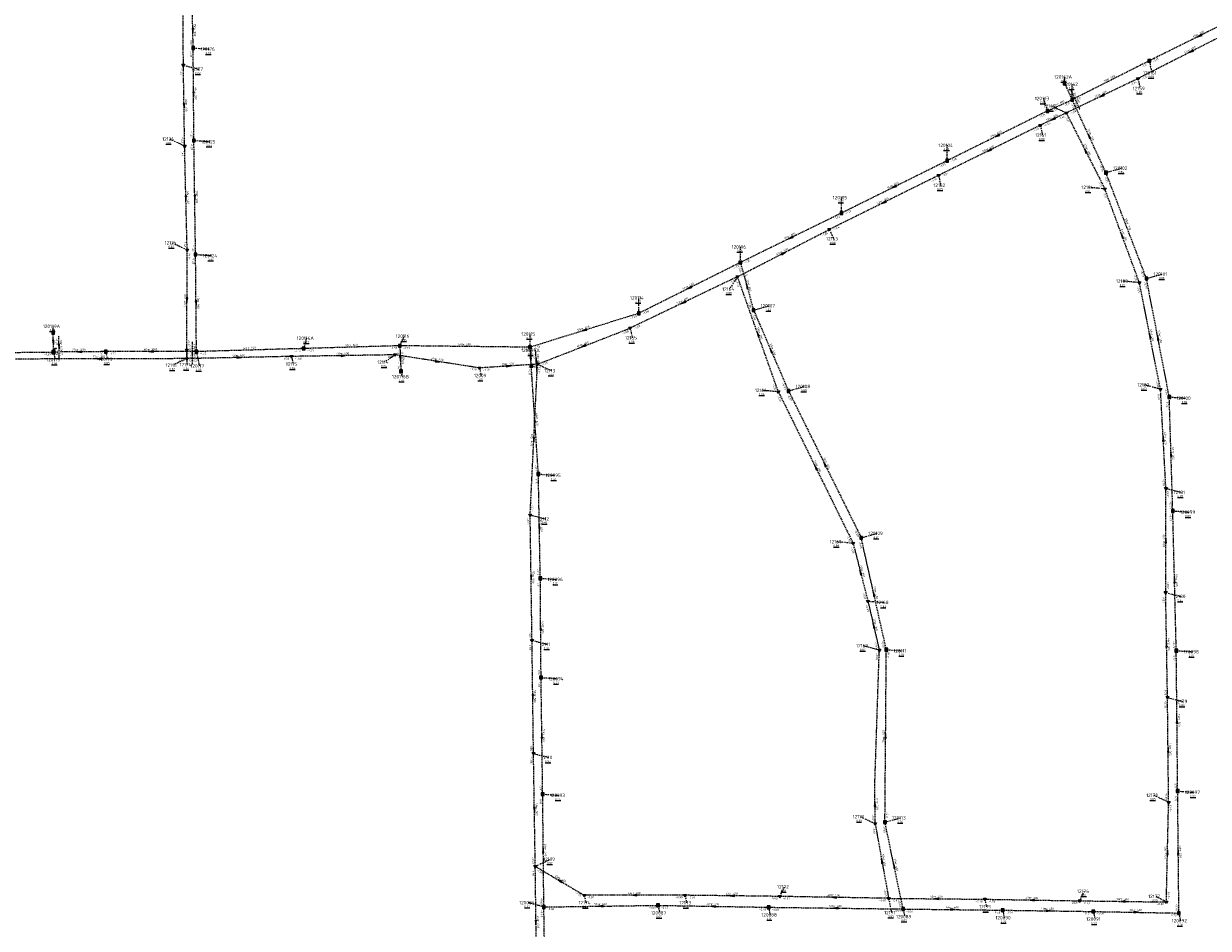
# Model space of a CAD drawing. Extents: x 188323 to 208361, y 565368 to 574910.
# Tile 83 of 256: x 200410 to 200928, y 569837 to 570233. Entities that reach past the tile are written whole.
import ezdxf

# ---------------------------------------------------------------- set-up
doc = ezdxf.new("R2010")
doc.units = 0
doc.linetypes.add('DASHDOT', pattern=[1, 0.5, -0.25, 0, -0.25])
doc.linetypes.add('DASHED', pattern=[0.75, 0.5, -0.25])
doc.layers.get('0').update_dxf_attribs({"linetype": 'CONTINUOUS'})
for name, color, linetype in [('RIO-AFM', 7, 'CONTINUOUS'), ('RIO-BOK', 7, 'CONTINUOUS'), ('RIO-DET', 7, 'CONTINUOUS'), ('RIO-KNP', 7, 'CONTINUOUS'), ('RIO-KNR', 7, 'CONTINUOUS'), ('RIO-LAG_1B', 7, 'DASHED'), ('RIO-LAG_2B', 7, 'DASHED'), ('RIO-LEN', 7, 'CONTINUOUS'), ('RIO-MVD', 1, 'CONTINUOUS'), ('RIO-VRB', 6, 'DASHDOT'), ('RIO-VRH', 7, 'CONTINUOUS')]:
    doc.layers.add(name, color=color, linetype=linetype)
doc.styles.add('RIO-TXT', font='isocp.shx')

# ---------------------------------------------------------------- blocks, each defined once
blk = doc.blocks.new('L_VHR')
blk.add_lwpolyline([(-0.5, 0), (0.5, 0), (-0.5, 0.15), (-0.5, -0.15), (0.5, 0)])
blk = doc.blocks.new('K_IPR')
blk.add_lwpolyline([(-0.5, -0.5), (0.5, -0.5), (0.5, 0.5), (-0.5, 0.5)], close=True)
blk.add_solid([(-0.5, 0.5), (0.5, 0.5), (-0.5, -0.5), (0.5, -0.5)])
at = {"style": 'RIO-TXT', "flags": 1}
blk.add_attdef('KNOOPNAAM', (2, 2), '', height=1, dxfattribs=at)
blk = doc.blocks.new('K_IPD')
blk.add_lwpolyline([(-0.496027, 0.307994), (0.503973, 0.307994), (0.003973, -0.558031)], close=True)
blk.add_solid([(-0.496027, 0.307994), (0.503973, 0.307994), (0.003973, -0.558031)])
at = {"style": 'RIO-TXT', "flags": 1}
blk.add_attdef('KNOOPNAAM', (2, 2), '', height=1, dxfattribs=at)
blk = doc.blocks.new('K_OVL')
for points in [[(0.6, 0.6), (-0.6, 0.6), (-0.6, -0.6), (0.6, -0.6)], [(1, 1.25), (0.474823, 0.983111), (0.413034, 1.369554)]]:
    blk.add_lwpolyline(points, close=True)
blk.add_arc((0.81571, 0.439293), 0.83139, 77.193131, 168.854604)
blk.add_solid([(-0.6, 0.6), (0.6, 0.6), (-0.6, -0.6), (0.6, -0.6)])
at = {"style": 'RIO-TXT', "flags": 1}
blk.add_attdef('KNOOPNAAM', (2, 2), '', height=1, dxfattribs=at)
blk = doc.blocks.new('12_01______120095A___120115_')
at = {"layer": 'RIO-LAG_1B'}
blk.add_line((0, 0), (-0.629, 9.8), dxfattribs=at)
at = {"layer": 'RIO-VRH', "xscale": 2, "yscale": 2, "zscale": 2, "rotation": 93.6594}
blk.add_blockref('L_VHR', (-0.3145, 4.9), dxfattribs=at)
at = {"layer": 'RIO-AFM', "style": 'RIO-TXT'}
blk.add_text('r 600', height=0.9, rotation=273.6595, dxfattribs=at).set_placement((0.1163, 6.01))
at = {"layer": 'RIO-BOK', "style": 'RIO-TXT'}
for s, p in [('-1.33', (-1.9361, 8.3131)), ('-1.31', (-1.6583, 4.002))]:
    blk.add_text(s, height=0.9, rotation=273.6595, dxfattribs=at).set_placement(p)
at = {"layer": 'RIO-LEN', "style": 'RIO-TXT'}
blk.add_text('8m', height=0.9, rotation=273.6595, dxfattribs=at).set_placement((0.0121, 7.6266))
blk = doc.blocks.new('13_01______120119____120119A_')
at = {"layer": 'RIO-LAG_1B'}
blk.add_line((0, 0), (-0.188, 9.819), dxfattribs=at)
at = {"layer": 'RIO-VRH', "xscale": 2, "yscale": 2, "zscale": 2, "rotation": 271.0848}
blk.add_blockref('L_VHR', (-0.094, 4.9095), dxfattribs=at)
at = {"layer": 'RIO-AFM', "style": 'RIO-TXT'}
blk.add_text('r 1000', height=0.9, rotation=271.0848, dxfattribs=at).set_placement((0.381, 6.2693))
at = {"layer": 'RIO-BOK', "style": 'RIO-TXT'}
for s, p in [('-1.37', (-1.5606, 8.3923)), ('-1.39', (-1.4767, 4.0731))]:
    blk.add_text(s, height=0.9, rotation=271.0848, dxfattribs=at).set_placement(p)
at = {"layer": 'RIO-LEN', "style": 'RIO-TXT'}
blk.add_text('9m', height=0.9, rotation=271.0848, dxfattribs=at).set_placement((0.3496, 7.889))
blk = doc.blocks.new('17_01______120162A___120162_')
at = {"layer": 'RIO-LAG_1B'}
blk.add_line((0, 0), (4.189, -8.883), dxfattribs=at)
at = {"layer": 'RIO-AFM', "style": 'RIO-TXT'}
blk.add_text('r 700', height=0.9, rotation=295.2192, dxfattribs=at).set_placement((2.0862, -3.2513))
at = {"layer": 'RIO-BOK', "style": 'RIO-TXT'}
for p in [(-0.6692, -1.8632), (1.174, -5.7714)]:
    blk.add_text('-1.11', height=0.9, rotation=295.2192, dxfattribs=at).set_placement(p)
at = {"layer": 'RIO-LEN', "style": 'RIO-TXT'}
blk.add_text('8m', height=0.9, rotation=295.2192, dxfattribs=at).set_placement((1.3952, -1.7861))
blk = doc.blocks.new('48_01______12116_____12124_')
at = {"layer": 'RIO-LAG_2B'}
blk.add_line((0, 0), (-0.002, 9.82), dxfattribs=at)
at = {"layer": 'RIO-AFM', "style": 'RIO-TXT'}
blk.add_text('r 400', height=0.9, rotation=270, dxfattribs=at).set_placement((0.4998, 5.9902))
at = {"layer": 'RIO-BOK', "style": 'RIO-TXT'}
for p in [(-1.4013, 8.4196), (-1.3993, 4.0996)]:
    blk.add_text('-1.52', height=0.9, rotation=270, dxfattribs=at).set_placement(p)
at = {"layer": 'RIO-LEN', "style": 'RIO-TXT'}
blk.add_text('4m', height=0.9, rotation=270, dxfattribs=at).set_placement((0.4991, 7.6102))

msp = doc.modelspace()

# ---------------------------------------------------------------- linework, layer by layer
at = {"layer": 'RIO-LAG_1B'}
for p, q in [((200946.784, 570238.4), (200902.528, 570216.448)), ((200483.776, 570222.08), (200483.44, 570237.248)), ((200484.08, 570181.568), (200483.776, 570222.08)), ((200902.528, 570216.448), (200868.752, 570199.424)), ((200865.36, 570206.592), (200868.752, 570199.424)), ((200857.952, 570194.496), (200868.752, 570199.424)), ((200883.52, 570167.488), (200868.752, 570199.424)), ((200857.952, 570194.496), (200813.984, 570172.672)), ((200484.816, 570131.648), (200484.08, 570181.568)), ((200813.984, 570172.672), (200767.728, 570149.76)), ((200901.296, 570121.088), (200883.52, 570167.488)), ((200767.728, 570149.76), (200723.44, 570128.128)), ((200485.2, 570089.088), (200484.816, 570131.648)), ((200723.44, 570128.128), (200678.976, 570105.856)), ((200723.44, 570128.128), (200729.184, 570107.264)), ((200911.264, 570069.248), (200901.296, 570121.088)), ((200678.976, 570105.856), (200631.328, 570091.008)), ((200729.184, 570107.264), (200744.512, 570071.872)), ((200422.592, 570088.896), (200422.432, 570097.408)), ((200378.064, 570088.512), (200422.592, 570088.896)), ((200445.504, 570089.088), (200422.592, 570088.896)), ((200485.2, 570089.088), (200445.504, 570089.088)), ((200532.192, 570090.432), (200485.2, 570089.088)), ((200574.272, 570091.648), (200532.192, 570090.432)), ((200631.328, 570091.008), (200574.272, 570091.648)), ((200574.272, 570091.648), (200574.768, 570080.448)), ((200631.84, 570082.88), (200631.328, 570091.008)), ((200634.944, 570035.456), (200631.84, 570082.88)), ((200744.512, 570071.872), (200776.352, 570007.552)), ((200912.8, 570019.328), (200911.264, 570069.248)), ((200635.808, 569989.824), (200634.944, 570035.456)), ((200914.336, 569958.144), (200912.8, 570019.328)), ((200787.344, 569958.592), (200776.352, 570007.552)), ((200636.128, 569946.368), (200635.808, 569989.824)), ((200786.736, 569883.008), (200787.344, 569958.592)), ((200914.944, 569896.64), (200914.336, 569958.144)), ((200636.848, 569895.296), (200636.128, 569946.368)), ((200915.488, 569843.2), (200914.944, 569896.64)), ((200637.36, 569845.888), (200636.848, 569895.296)), ((200794.704, 569844.992), (200786.736, 569883.008)), ((200637.36, 569845.888), (200687.376, 569846.592)), ((200638.144, 569796.48), (200637.36, 569845.888)), ((200687.376, 569846.592), (200735.776, 569845.76)), ((200735.776, 569845.76), (200794.704, 569844.992)), ((200794.704, 569844.992), (200838.272, 569844.48)), ((200838.272, 569844.48), (200878, 569843.904)), ((200878, 569843.904), (200915.488, 569843.2))]:
    msp.add_line(p, q, dxfattribs=at)
at = {"layer": 'RIO-LAG_2B'}
for p, q in [((200479.488, 570214.528), (200479.152, 570262.528)), ((200944.272, 570232.384), (200897.568, 570208.64)), ((200480.016, 570179.072), (200479.488, 570214.528)), ((200897.568, 570208.64), (200866.144, 570193.6)), ((200866.144, 570193.6), (200854.8, 570188.224)), ((200866.144, 570193.6), (200883.056, 570160.32)), ((200854.8, 570188.224), (200810.256, 570166.272)), ((200481.136, 570133.568), (200480.016, 570179.072)), ((200810.256, 570166.272), (200762.416, 570142.592)), ((200898.192, 570119.296), (200883.056, 570160.32)), ((200722.176, 570121.92), (200762.416, 570142.592)), ((200480.992, 570089.728), (200481.136, 570133.568)), ((200722.176, 570121.92), (200675.184, 570099.392)), ((200740.064, 570071.488), (200722.176, 570121.92)), ((200907.44, 570072.576), (200898.192, 570119.296)), ((200634.576, 570083.584), (200675.184, 570099.392)), ((200480.992, 570086.016), (200480.992, 570089.728)), ((200572.256, 570087.68), (200526.832, 570086.976)), ((200609.184, 570081.92), (200572.256, 570087.68)), ((200480.992, 570086.016), (200404.496, 570085.824)), ((200526.832, 570086.976), (200480.992, 570086.016)), ((200634.576, 570083.584), (200609.184, 570081.92)), ((200631.36, 570017.536), (200634.576, 570083.584)), ((200909.792, 570029.184), (200907.44, 570072.576)), ((200740.064, 570071.488), (200772.816, 570005.12)), ((200909.696, 569983.616), (200909.792, 570029.184)), ((200632.176, 569962.624), (200631.36, 570017.536)), ((200772.816, 570005.12), (200779.296, 569979.776)), ((200779.296, 569979.776), (200784.272, 569958.336)), ((200910.496, 569937.6), (200909.696, 569983.616)), ((200632.816, 569913.088), (200632.176, 569962.624)), ((200910.976, 569891.712), (200910.496, 569937.6)), ((200633.6, 569863.68), (200632.816, 569913.088)), ((200909.984, 569848.064), (200910.976, 569891.712)), ((200782.464, 569882.304), (200788.368, 569849.664)), ((200634.208, 569814.464), (200633.6, 569863.68)), ((200633.6, 569863.68), (200655.056, 569851.008)), ((200699.168, 569851.008), (200655.056, 569851.008)), ((200740.672, 569850.496), (200699.168, 569851.008)), ((200788.368, 569849.664), (200740.672, 569850.496)), ((200788.368, 569849.664), (200830.512, 569849.28)), ((200830.512, 569849.28), (200872.032, 569848.576)), ((200872.032, 569848.576), (200909.984, 569848.064))]:
    msp.add_line(p, q, dxfattribs=at)
msp.add_lwpolyline([(200782.464, 569882.304), (200782.304, 569899.52), (200784.272, 569958.336)], dxfattribs=at)
at = {"layer": 'RIO-VRB'}
for p, q in [((200483.78, 570222.09), (200490.7475, 570221.5613)), ((200479.49, 570214.54), (200486.1382, 570212.82)), ((200902.53, 570216.43), (200903.5841, 570211.1471)), ((200865.36, 570206.61), (200865.3597, 570209.385)), ((200897.57, 570208.62), (200898.4506, 570204.322)), ((200868.75, 570199.41), (200868.749, 570206.185)), ((200857.96, 570194.47), (200856.2233, 570199.9386)), ((200866.14, 570193.57), (200859.491, 570196.6879)), ((200854.8, 570188.22), (200855.6806, 570183.922)), ((200480.02, 570179.08), (200473.371, 570182.1979)), ((200484.08, 570181.56), (200491.0475, 570181.0313)), ((200813.99, 570172.66), (200813.989, 570179.435)), ((200810.26, 570166.24), (200811.1406, 570161.942)), ((200883.52, 570167.51), (200890.4875, 570169.4387)), ((200883.05, 570160.34), (200875.975, 570161.0378)), ((200767.73, 570149.78), (200767.729, 570156.555)), ((200762.41, 570142.6), (200764.1452, 570138.5308)), ((200481.13, 570133.59), (200474.481, 570136.7079)), ((200723.44, 570128.15), (200723.439, 570134.925)), ((200484.82, 570131.65), (200491.7875, 570131.1213)), ((200722.17, 570121.89), (200718.6351, 570116.4614)), ((200898.19, 570119.28), (200891.115, 570119.9778)), ((200901.3, 570121.12), (200908.2675, 570123.0487)), ((200678.97, 570105.86), (200678.969, 570112.635)), ((200729.19, 570107.25), (200736.1575, 570109.1787)), ((200422.44, 570097.42), (200422.4397, 570100.195)), ((200675.19, 570099.4), (200676.0706, 570095.102)), ((200532.2, 570090.44), (200533.5933, 570094.9694)), ((200574.28, 570091.64), (200576.3171, 570095.8693)), ((200631.32, 570091.03), (200631.3192, 570096.805)), ((200422.6, 570088.9), (200423.3071, 570085.5868)), ((200445.5, 570089.1), (200446.2071, 570085.7868)), ((200481, 570089.7), (200481.0034, 570083.325)), ((200485.2, 570089.1), (200486.4276, 570082.8323)), ((200572.25, 570087.69), (200567.5978, 570084.4833)), ((200631.84, 570082.88), (200631.839, 570089.655)), ((200481, 570086), (200474.8742, 570083.1602)), ((200526.83, 570086.95), (200527.5371, 570083.6368)), ((200634.58, 570083.58), (200640.7069, 570080.7422)), ((200574.77, 570080.45), (200575.3035, 570078.1216)), ((200609.19, 570081.94), (200609.8971, 570078.6268)), ((200740.07, 570071.46), (200732.995, 570072.1578)), ((200744.52, 570071.89), (200751.4875, 570073.8187)), ((200907.44, 570072.58), (200900.4721, 570074.5065)), ((200911.26, 570069.23), (200918.2275, 570068.7013)), ((200634.94, 570035.47), (200641.9075, 570034.9413)), ((200909.79, 570029.2), (200916.4382, 570027.48)), ((200631.36, 570017.55), (200638.0082, 570015.83)), ((200912.8, 570019.35), (200919.7675, 570018.8213)), ((200772.82, 570005.1), (200765.745, 570005.7978)), ((200776.35, 570007.57), (200783.3175, 570009.4987)), ((200635.8, 569989.84), (200642.7675, 569989.3113)), ((200779.3, 569979.8), (200786.2675, 569979.2713)), ((200909.7, 569983.6), (200916.3482, 569981.88)), ((200632.18, 569962.64), (200638.8282, 569960.92)), ((200784.27, 569958.34), (200777.3021, 569960.2665)), ((200787.35, 569958.58), (200794.3175, 569958.0513)), ((200914.34, 569958.17), (200921.3075, 569957.6413)), ((200636.12, 569946.37), (200643.0875, 569945.8413)), ((200910.49, 569937.59), (200917.1382, 569935.87)), ((200632.81, 569913.09), (200639.4582, 569911.37)), ((200914.94, 569896.63), (200921.9075, 569896.1013)), ((200636.85, 569895.3), (200643.8175, 569894.7713)), ((200910.98, 569891.71), (200904.331, 569894.8279)), ((200782.47, 569882.29), (200775.821, 569885.4079)), ((200786.74, 569882.98), (200793.7075, 569884.9087)), ((200633.6, 569863.7), (200640.2482, 569866.82)), ((200740.67, 569850.49), (200742.7071, 569854.7193)), ((200655.06, 569851.03), (200655.7671, 569847.7168)), ((200699.17, 569851.03), (200699.8771, 569847.7168)), ((200788.37, 569849.69), (200789.5976, 569843.4223)), ((200830.51, 569849.28), (200831.2171, 569845.9668)), ((200872.04, 569848.55), (200874.0771, 569852.7793)), ((200909.99, 569848.09), (200905.2206, 569850.5244)), ((200637.36, 569845.87), (200630.3921, 569847.7965)), ((200687.37, 569846.6), (200688.0771, 569843.2868)), ((200735.77, 569845.73), (200736.4771, 569842.4168)), ((200794.7, 569844.99), (200795.4071, 569841.6768)), ((200838.28, 569844.48), (200838.9871, 569841.1668)), ((200878, 569843.92), (200878.7071, 569840.6068)), ((200915.48, 569843.19), (200916.1871, 569839.8768))]:
    msp.add_line(p, q, dxfattribs=at)

# ---------------------------------------------------------------- block references
at = {"layer": 'RIO-DET'}
for name, p in [('17_01______120162A___120162_', (200867.856, 570204.096)), ('13_01______120119____120119A_', (200425.104, 570086.4)), ('48_01______12116_____12124_', (200483.504, 570083.52)), ('12_01______120095A___120115_', (200634.336, 570080.384))]:
    msp.add_blockref(name, p, dxfattribs=at)
at = {"layer": 'RIO-KNP', "xscale": 1.25, "yscale": 1.25, "zscale": 1.25}
for name, p in [('K_IPR', (200483.776, 570222.08)), ('K_IPD', (200479.488, 570214.528)), ('K_IPR', (200902.528, 570216.448)), ('K_IPR', (200865.36, 570206.592)), ('K_IPD', (200897.568, 570208.64)), ('K_IPR', (200868.752, 570199.424)), ('K_IPR', (200857.952, 570194.496)), ('K_IPD', (200866.144, 570193.6)), ('K_IPD', (200854.8, 570188.224)), ('K_IPR', (200484.08, 570181.568)), ('K_IPD', (200480.016, 570179.072)), ('K_IPR', (200813.984, 570172.672)), ('K_IPD', (200810.256, 570166.272)), ('K_IPR', (200883.52, 570167.488)), ('K_IPD', (200883.056, 570160.32)), ('K_IPR', (200767.728, 570149.76)), ('K_IPD', (200762.416, 570142.592)), ('K_IPD', (200481.136, 570133.568)), ('K_IPR', (200484.816, 570131.648)), ('K_IPR', (200723.44, 570128.128)), ('K_IPD', (200722.176, 570121.92)), ('K_IPD', (200898.192, 570119.296)), ('K_IPR', (200901.296, 570121.088)), ('K_IPR', (200678.976, 570105.856)), ('K_IPR', (200729.184, 570107.264)), ('K_IPR', (200422.432, 570097.408)), ('K_IPD', (200675.184, 570099.392)), ('K_OVL', (200422.592, 570088.896)), ('K_IPR', (200445.504, 570089.088)), ('K_IPD', (200480.992, 570089.728)), ('K_IPR', (200485.2, 570089.088)), ('K_IPR', (200532.192, 570090.432)), ('K_IPD', (200572.256, 570087.68)), ('K_IPR', (200574.272, 570091.648)), ('K_IPR', (200631.328, 570091.008)), ('K_IPD', (200480.992, 570086.016)), ('K_IPD', (200526.832, 570086.976)), ('K_IPD', (200609.184, 570081.92)), ('K_IPR', (200631.84, 570082.88)), ('K_IPD', (200634.576, 570083.584)), ('K_IPR', (200574.768, 570080.448)), ('K_IPR', (200744.512, 570071.872)), ('K_IPD', (200907.44, 570072.576)), ('K_IPD', (200740.064, 570071.488)), ('K_IPR', (200911.264, 570069.248)), ('K_IPR', (200634.944, 570035.456)), ('K_IPD', (200909.792, 570029.184)), ('K_IPD', (200631.36, 570017.536)), ('K_IPR', (200912.8, 570019.328)), ('K_IPD', (200772.816, 570005.12)), ('K_IPR', (200776.352, 570007.552)), ('K_IPR', (200635.808, 569989.824)), ('K_IPD', (200909.696, 569983.616)), ('K_IPD', (200779.296, 569979.776)), ('K_IPD', (200632.176, 569962.624)), ('K_IPD', (200784.272, 569958.336)), ('K_IPR', (200787.344, 569958.592)), ('K_IPR', (200914.336, 569958.144)), ('K_IPR', (200636.128, 569946.368)), ('K_IPD', (200910.496, 569937.6)), ('K_IPD', (200632.816, 569913.088)), ('K_IPR', (200636.848, 569895.296)), ('K_IPR', (200914.944, 569896.64)), ('K_IPD', (200910.976, 569891.712)), ('K_IPD', (200782.464, 569882.304)), ('K_IPR', (200786.736, 569883.008)), ('K_IPD', (200633.6, 569863.68)), ('K_IPD', (200655.056, 569851.008)), ('K_IPD', (200699.168, 569851.008)), ('K_IPD', (200740.672, 569850.496)), ('K_IPD', (200788.368, 569849.664)), ('K_IPD', (200830.512, 569849.28)), ('K_IPD', (200872.032, 569848.576)), ('K_IPR', (200637.36, 569845.888)), ('K_IPR', (200687.376, 569846.592)), ('K_IPR', (200735.776, 569845.76)), ('K_IPR', (200794.704, 569844.992)), ('K_IPR', (200838.272, 569844.48)), ('K_IPR', (200878, 569843.904)), ('K_IPD', (200909.984, 569848.064)), ('K_IPR', (200915.488, 569843.2))]:
    msp.add_blockref(name, p, dxfattribs=at)
at = {"layer": 'RIO-VRH', "xscale": 2, "yscale": 2, "zscale": 2}
for p, rotation in [((200483.61, 570229.665), 271.2946), ((200924.655, 570227.405), 206.3808), ((200920.92, 570220.505), 206.9731), ((200483.93, 570201.825), 270.4331), ((200881.855, 570201.095), 205.5845), ((200479.755, 570196.81), 270.8653), ((200860.47, 570190.895), 205.2545), ((200835.975, 570183.565), 206.3797), ((200876.135, 570183.46), 114.8512), ((200832.53, 570177.23), 206.2632), ((200874.595, 570176.955), 476.9769), ((200790.86, 570161.22), 206.3141), ((200480.575, 570156.335), 271.4067), ((200484.45, 570156.605), 270.8584), ((200786.335, 570154.42), 206.2887), ((200745.585, 570138.965), 206.027), ((200890.62, 570139.81), 110.2474), ((200742.29, 570132.245), 27.2304), ((200726.315, 570117.7), 465.3901), ((200701.205, 570117.005), 206.619), ((200481.065, 570111.645), 269.8212), ((200485.01, 570110.375), 270.5207), ((200698.68, 570110.645), 205.5785), ((200655.145, 570098.445), 197.2858), ((200422.52, 570093.16), 271.0848), ((200731.12, 570096.675), 109.5493), ((200902.815, 570095.93), 101.2117), ((200906.28, 570095.175), 100.8734), ((200434.05, 570089), 180.5003), ((200465.35, 570089.1), 180), ((200549.54, 570087.32), 360.9333), ((200631.58, 570086.955), 93.6594), ((200654.885, 570091.49), 201.2817), ((200736.855, 570089.57), 473.4454), ((200442.75, 570085.9), 180.1498), ((200503.915, 570086.475), 361.1874), ((200574.525, 570086.045), 272.5161), ((200590.72, 570084.815), 351.1534), ((200621.885, 570082.76), 363.6954), ((200633.39, 570059.175), 93.7498), ((200632.97, 570050.565), 267.1993), ((200908.615, 570050.89), 93.1096), ((200760.435, 570039.73), 476.3358), ((200912.03, 570044.29), 91.7773), ((200756.445, 570038.28), 476.2737), ((200635.37, 570012.655), 91.0887), ((200909.745, 570006.4), 89.8778), ((200631.77, 569990.095), 270.8646), ((200776.06, 569992.45), 464.3738), ((200913.57, 569988.76), 91.4509), ((200781.85, 569983.075), 102.6629), ((200635.96, 569968.105), 90.4308), ((200781.785, 569969.07), 463.0472), ((200910.095, 569960.595), 90.9927), ((200632.495, 569937.865), 270.7375), ((200914.64, 569927.4), 90.5676), ((200636.485, 569920.835), 90.8279), ((200787.045, 569920.78), 89.5287), ((200910.735, 569914.65), 90.6209), ((200782.385, 569890.895), 90.575), ((200633.205, 569888.395), 270.9254), ((200637.105, 569870.585), 90.6002), ((200910.485, 569869.9), 88.6909), ((200915.21, 569869.91), 90.588), ((200785.42, 569865.99), 460.2665), ((200790.72, 569863.985), 101.8418), ((200644.33, 569857.365), 509.4454), ((200677.115, 569851.03), 180), ((200719.92, 569850.76), 179.2546), ((200764.52, 569850.09), 179.0392), ((200809.44, 569849.485), 539.4426), ((200851.275, 569848.915), 538.993), ((200662.365, 569846.235), 180.8362), ((200711.57, 569846.165), 538.9703), ((200765.235, 569845.36), 539.2806), ((200816.49, 569844.735), 359.3296), ((200858.14, 569844.2), 359.1924), ((200891.015, 569848.32), 539.3056), ((200896.74, 569843.555), 358.8843), ((200633.9, 569839.09), 270.7074)]:
    msp.add_blockref('L_VHR', p, dxfattribs=dict(at, rotation=rotation))

# ---------------------------------------------------------------- texts
at = {"layer": 'RIO-AFM', "style": 'RIO-TXT'}
for s, rotation, p in [('r 900', 271.2946, (200484.096, 570230.4868)), ('r 600', 386.3808, (200923.6998, 570227.5062)), ('r 400', 386.9731, (200919.9636, 570220.5973)), ('r 600', 386.7385, (200884.686, 570208.0121)), ('r 900', 270.4331, (200484.4363, 570202.6391)), ('r 400', 385.5845, (200880.9035, 570201.2054)), ('r 400', 270.8653, (200480.2536, 570197.6283)), ('r 600', 24.5973, (200862.4104, 570197.0574)), ('r 400', 385.2545, (200859.5221, 570191.0045)), ('r 600', 386.3797, (200835.0199, 570183.6662)), ('r 700', 294.8511, (200876.2578, 570184.41)), ('r 400', 386.2632, (200831.5753, 570177.3334)), ('r 400', 296.9769, (200874.6832, 570177.9091)), ('r 600', 386.3141, (200789.9046, 570161.323)), ('r 400', 271.4067, (200481.069, 570157.1578)), ('r 900', 270.8584, (200484.9532, 570157.423)), ('r 400', 386.2888, (200785.3798, 570154.5241)), ('r 700', 290.9774, (200892.601, 570145.2562)), ('r 600', 386.027, (200744.6306, 570139.0722)), ('r 400', 290.2474, (200890.8213, 570140.748)), ('r 400', 27.2304, (200741.3408, 570132.3188)), ('r 400', 386.619, (200700.2495, 570117.1024)), ('r 400', 285.3901, (200726.5882, 570118.6158)), ('r 400', 89.8212, (200480.5626, 570110.8365)), ('r 900', 270.5207, (200485.5157, 570111.1901)), ('r 400', 385.5785, (200697.7261, 570110.7604)), ('r 400', 377.2858, (200654.218, 570098.6962)), ('r 800', 359.3873, (200601.9952, 570091.8612)), ('r 400', 21.2817, (200653.9485, 570091.6618)), ('r 300', 289.5493, (200731.3356, 570097.6116)), ('r 400', 281.2117, (200903.1623, 570096.8249)), ('r 700', 280.8734, (200906.6342, 570096.0681)), ('r 1000', 360.5003, (200432.9649, 570089.4971)), ('r 1000', 360, (200464.2698, 570089.6119)), ('r 400', 361.1874, (200503.0939, 570086.9721)), ('r 800', 361.6329, (200507.8754, 570090.2611)), ('r 400', 360.9333, (200548.7215, 570087.8206)), ('r 800', 361.6333, (200552.4154, 570091.5295)), ('r 400', 293.4454, (200737.0022, 570090.517)), ('r 300', 360.1498, (200441.9383, 570086.4216)), ('r 500', 272.5161, (200574.9921, 570086.8768)), ('r 400', 351.1534, (200589.9976, 570085.4449)), ('r 400', 363.6954, (200621.0433, 570083.2142)), ('r 600', 273.7498, (200633.8506, 570060.0172)), ('r 500', 87.1993, (200632.4311, 570049.7802)), ('r 400', 273.1096, (200909.0837, 570051.7271)), ('r 400', 296.3358, (200760.5435, 570040.6882)), ('r 600', 271.7773, (200912.52, 570045.1161)), ('r 300', 296.2737, (200756.5553, 570039.2382)), ('r 600', 271.0887, (200635.8686, 570013.4748)), ('r 400', 89.8778, (200909.2434, 570005.591)), ('r 500', 270.8646, (200632.2747, 569990.9129)), ('r 300', 284.3738, (200776.3508, 569993.3612)), ('r 600', 271.4509, (200914.0683, 569989.5832)), ('r 400', 282.6628, (200782.1753, 569983.9788)), ('r 600', 270.4308, (200636.4673, 569968.9191)), ('r 300', 283.0472, (200782.0955, 569969.9741)), ('r 300', 270.9927, (200910.5951, 569961.4143)), ('r 500', 270.7375, (200632.9999, 569938.6817)), ('r 500', 270.5676, (200915.1511, 569928.2157)), ('r 400', 270.8279, (200636.989, 569921.6526)), ('r 400', 89.5287, (200786.5385, 569919.9739)), ('r 300', 270.6209, (200911.2403, 569915.466)), ('r 300', 270.575, (200782.8819, 569891.7106)), ('r 500', 270.9254, (200633.7071, 569889.2135)), ('r 400', 270.6002, (200637.6118, 569871.4008)), ('r 300', 88.6909, (200909.9667, 569869.1015)), ('r 500', 270.588, (200915.7182, 569870.7258)), ('r 300', 280.2665, (200785.7775, 569866.8784)), ('r 400', 281.8418, (200791.0546, 569864.8834)), ('r 400', 329.4454, (200643.8902, 569858.2139)), ('r 400', 360, (200676.3048, 569851.5435)), ('r 400', 359.2546, (200719.1162, 569851.2831)), ('r 400', 359.0392, (200763.7181, 569850.6181)), ('r 300', 359.4426, (200808.6343, 569850.0057)), ('r 300', 358.9931, (200850.4737, 569849.4418)), ('r 300', 359.3056, (200890.2106, 569848.8413)), ('r 400', 0.8362, (200661.5477, 569846.7231)), ('r 400', 358.9703, (200710.7687, 569846.6943)), ('r 400', 359.2806, (200764.431, 569845.8883)), ('r 400', 359.3296, (200815.6853, 569845.2578)), ('r 400', 359.1924, (200857.3366, 569844.7235)), ('r 400', 358.8843, (200895.9398, 569844.0821)), ('r 600', 270.7074, (200634.4052, 569839.9068))]:
    msp.add_text(s, height=0.9, rotation=rotation, dxfattribs=at).set_placement(p)
at = {"layer": 'RIO-BOK', "style": 'RIO-TXT'}
for s, rotation, p in [('-0.82', 271.2946, (200482.2954, 570226.1579)), ('-1.18', 270.4331, (200482.3913, 570220.679)), ('-1.11', 386.3808, (200904.4065, 570215.799)), ('-1.35', 270.8653, (200478.112, 570213.1186)), ('-1.11', 386.7385, (200899.489, 570213.354)), ('-1.34', 385.5845, (200894.4685, 570205.6042)), ('-1.34', 386.9731, (200899.4529, 570208.0085)), ('-1.11', 24.5973, (200865.6046, 570196.4302)), ('-1.11', 294.8511, (200868.0689, 570197.5511)), ('-1.11', 386.7385, (200870.6304, 570198.7908)), ('-1.11', 386.3797, (200854.8962, 570191.4194)), ('-1.11', 24.5973, (200859.8155, 570193.7798)), ('-1.41', 385.2545, (200863.027, 570190.5593)), ('-1.17', 296.9769, (200865.5283, 570191.6871)), ('-1.40', 385.5845, (200868.0076, 570192.913)), ('-1.45', 386.2632, (200851.7305, 570185.1762)), ('-1.45', 385.2545, (200856.6637, 570187.5523)), ('-1.41', 270.8653, (200478.5788, 570183.1592)), ('-1.20', 270.4331, (200482.6728, 570185.6491)), ('-1.41', 271.4067, (200478.6555, 570177.6456)), ('-1.20', 270.8584, (200482.7018, 570180.1387)), ('-1.18', 386.3141, (200810.922, 570169.6143)), ('-1.18', 386.3797, (200815.8665, 570172.029)), ('-0.75', 294.8511, (200880.5449, 570170.6504)), ('-1.51', 386.2632, (200812.1352, 570165.6052)), ('-0.75', 290.9774, (200882.7148, 570165.7014)), ('-1.51', 386.2888, (200807.1909, 570163.1971)), ('-1.11', 296.9769, (200879.9618, 570163.3682)), ('-1.11', 290.2474, (200882.2219, 570158.5418)), ('-1.22', 386.3141, (200769.6058, 570149.1469)), ('-1.22', 386.027, (200764.6478, 570146.7486)), ('-1.64', 27.2304, (200759.4044, 570139.4786)), ('-1.64', 386.2888, (200764.2855, 570141.966)), ('-1.47', 271.4067, (200479.6566, 570137.6552)), ('-1.25', 270.8584, (200483.3884, 570135.7291)), ('-1.47', 89.8212, (200482.5179, 570129.4855)), ('-1.25', 270.5207, (200483.4335, 570130.2369)), ('-1.25', 386.027, (200725.3126, 570127.5075)), ('-1.25', 386.619, (200720.3891, 570125.0871)), ('-1.25', 285.3901, (200722.4626, 570126.4284)), ('-0.75', 290.9774, (200898.5524, 570124.4577)), ('-1.63', 385.5785, (200719.0632, 570118.8843)), ('-1.53', 289.5493, (200721.32, 570120.102)), ('-1.63', 27.2304, (200724.0553, 570121.2857)), ('-1.05', 290.2474, (200895.4817, 570122.6509)), ('-0.75', 280.8734, (200900.19, 570119.4807)), ('-1.05', 281.2117, (200897.0897, 570117.6342)), ('-1.06', 285.3901, (200726.7633, 570110.8346)), ('-1.28', 377.2858, (200675.4629, 570103.3326)), ('-1.28', 386.619, (200680.8491, 570105.2369)), ('-1.06', 293.4454, (200728.4635, 570105.4084)), ('-1.68', 21.2817, (200671.877, 570096.6069)), ('-1.68', 385.5785, (200677.0575, 570098.7428)), ('-1.52', 89.8212, (200482.4041, 570091.0956)), ('-1.33', 270.5207, (200483.7878, 570093.1876)), ('-1.39', 0.5145, (200418.5117, 570087.4632)), ('-1.39', 360.5003, (200424.0128, 570087.5132)), ('-1.35', 360.5003, (200441.4121, 570087.6762)), ('-1.35', 360, (200446.9007, 570087.7009)), ('-1.33', 360, (200481.1007, 570087.7226)), ('-1.33', 361.6329, (200486.64, 570087.7414)), ('-1.33', 361.6329, (200528.1413, 570088.9509)), ('-1.33', 361.6333, (200533.64, 570089.0814)), ('-1.33', 361.6333, (200570.2214, 570090.1478)), ('-1.33', 272.5161, (200572.9435, 570090.1795)), ('-1.33', 359.3873, (200575.6656, 570090.226)), ('-1.33', 359.3873, (200627.206, 570089.7075)), ('-1.33', 377.2858, (200633.0732, 570090.1103)), ('-1.52', 360.1498, (200476.9039, 570084.6352)), ('-1.52', 361.1874, (200482.4294, 570084.6302)), ('-1.58', 361.1874, (200522.7592, 570085.4918)), ('-1.58', 360.9333, (200528.2533, 570085.5739)), ('-1.65', 360.9333, (200568.1736, 570086.2496)), ('-1.34', 272.5161, (200573.1965, 570084.4851)), ('-1.65', 351.1534, (200573.4188, 570086.0921)), ('-1.73', 363.6954, (200630.5776, 570081.9321)), ('-1.73', 21.2817, (200636.3925, 570082.7836)), ('-1.70', 351.1534, (200604.9265, 570081.2081)), ('-1.70', 363.6954, (200610.6779, 570080.6341)), ('-1.31', 273.7498, (200630.5353, 570081.391)), ('-1.73', 87.1993, (200635.7786, 570079.416)), ('-1.34', 289.5493, (200737.4087, 570074.8659)), ('-0.97', 293.4454, (200741.6249, 570075.103)), ('-0.99', 281.2117, (200905.2972, 570076.3348)), ('-0.74', 280.8734, (200909.1427, 570072.998)), ('-1.34', 296.2737, (200739.4352, 570069.5848)), ('-0.97', 296.3358, (200743.8873, 570070.0141)), ('-0.99', 273.1096, (200906.1187, 570071.1057)), ('-0.74', 271.7773, (200909.9048, 570067.7868)), ('-1.15', 273.7498, (200633.303, 570039.4713)), ('-1.15', 271.0887, (200633.5675, 570034.0432)), ('-0.93', 273.1096, (200908.1952, 570033.2196)), ('-0.93', 89.8778, (200911.1819, 570025.0969)), ('-1.77', 87.1993, (200632.8265, 570018.8799)), ('-0.73', 271.7773, (200911.3031, 570023.4059)), ('-1.77', 270.8646, (200629.982, 570016.1286)), ('-0.73', 271.4509, (200911.4366, 570017.9146)), ('-0.88', 296.3358, (200773.3151, 570010.643)), ('-1.20', 296.2737, (200769.7899, 570008.1765)), ('-0.88', 282.6628, (200775.2917, 570005.8968)), ('-1.20', 284.3738, (200771.8122, 570003.396)), ('-1.11', 271.0887, (200634.3493, 569993.9128)), ('-1.11', 270.4308, (200634.4112, 569988.4291)), ('-0.87', 89.8778, (200911.1028, 569984.997)), ('-0.97', 284.3738, (200776.94, 569983.4279)), ('-0.87', 270.9927, (200908.3251, 569982.1755)), ('-0.97', 283.0472, (200778.253, 569978.1198)), ('-1.82', 270.8646, (200630.7512, 569966.7186)), ('-1.82', 270.7375, (200630.7988, 569961.2217)), ('-0.84', 283.0472, (200781.992, 569962.0213)), ('-0.68', 282.6628, (200785.1143, 569962.2802)), ('-0.72', 271.4509, (200912.8735, 569962.2341)), ('-0.84', 268.0735, (200782.8244, 569956.9874)), ('-0.68', 89.5287, (200788.7169, 569954.4682)), ('-0.72', 270.5676, (200912.9546, 569956.7558)), ('-1.06', 270.4308, (200634.7148, 569950.4593)), ('-1.06', 270.8279, (200634.741, 569944.9495)), ('-0.78', 270.9927, (200909.0464, 569941.6659)), ('-0.78', 270.6209, (200909.1059, 569936.1745)), ('-1.86', 270.7375, (200631.3868, 569917.1716)), ('-1.86', 270.9254, (200631.4335, 569911.6671)), ('-0.71', 270.5676, (200913.5365, 569900.7168)), ('-0.91', 270.8279, (200635.4213, 569899.3796)), ('-0.69', 270.6209, (200909.5628, 569895.7951)), ('-0.91', 270.6002, (200635.4654, 569893.885)), ('-0.69', 88.6909, (200912.2866, 569887.5788)), ('-0.71', 270.588, (200913.5551, 569895.2153)), ('-0.61', 270.575, (200781.0379, 569886.3762)), ('-0.59', 89.5287, (200788.1512, 569884.3684)), ('-0.61', 280.2665, (200781.3427, 569880.6626)), ('-0.50', 281.8418, (200785.6579, 569881.3222)), ('-1.90', 270.9254, (200632.1633, 569867.7772)), ('-1.90', 270.7074, (200632.2181, 569862.2824)), ('-1.40', 329.4454, (200634.0948, 569861.7831)), ('-0.65', 270.6002, (200635.9465, 569849.9556)), ('-1.35', 329.4454, (200650.8249, 569851.92)), ('-1.05', 360, (200656.4607, 569849.6309)), ('-0.99', 360, (200695.0707, 569849.6554)), ('-0.99', 359.2546, (200700.5523, 569849.6128)), ('-0.93', 359.2546, (200736.5526, 569849.1672)), ('-0.93', 359.0392, (200742.047, 569849.0676)), ('-0.87', 359.0392, (200784.2475, 569848.3866)), ('-0.55', 280.2665, (200786.2803, 569853.4783)), ('-0.87', 359.4426, (200789.757, 569848.2773)), ('-0.78', 359.4426, (200826.3965, 569847.9441)), ('-0.60', 88.6909, (200911.4214, 569849.4577)), ('-0.60', 270.9139, (200635.9832, 569844.4474)), ('-0.60', 0.8362, (200638.7801, 569844.4906)), ('-0.59', 0.8362, (200683.2903, 569845.1403)), ('-0.59', 358.9703, (200688.7453, 569845.1759)), ('-0.58', 358.9703, (200731.6458, 569844.432)), ('-0.58', 359.2806, (200737.153, 569844.3134)), ('-0.57', 359.2806, (200790.5832, 569843.6764)), ('-0.45', 281.8418, (200792.5104, 569848.7206)), ('-0.57', 359.3296, (200796.0842, 569843.5746)), ('-0.78', 358.9931, (200831.8859, 569847.8565)), ('-0.58', 359.3296, (200834.1639, 569843.1531)), ('-0.58', 359.1924, (200839.6608, 569843.0613)), ('-0.69', 358.9931, (200867.9167, 569847.246)), ('-0.69', 359.3056, (200873.4236, 569847.134)), ('-0.60', 359.3056, (200905.8735, 569846.7612)), ('-0.70', 270.588, (200914.0699, 569847.276)), ('-0.59', 359.1924, (200873.8807, 569842.6005)), ('-0.59', 358.8843, (200879.3732, 569842.4939)), ('-0.70', 358.8843, (200911.3545, 569841.8913))]:
    msp.add_text(s, height=0.9, rotation=rotation, dxfattribs=at).set_placement(p)
at = {"layer": 'RIO-KNR', "style": 'RIO-TXT'}
for s, p in [('120126', (200486.9225, 570220.8113)), ('12127', (200482.9507, 570212.07)), ('120162A', (200860.8972, 570208.635)), ('120162', (200864.924, 570205.435)), ('120161', (200899.7591, 570210.3971)), ('12159', (200895.2631, 570203.572)), ('120103', (200852.3983, 570199.1886)), ('12160', (200856.3035, 570195.9379)), ('12126', (200470.1835, 570181.4479)), ('120125', (200487.2225, 570180.2813)), ('12161', (200852.4931, 570183.172)), ('120104', (200810.164, 570178.685)), ('120102', (200886.6625, 570168.6887)), ('12162', (200807.9531, 570161.192)), ('12184', (200872.7875, 570160.2878)), ('120105', (200763.904, 570155.805)), ('12125', (200471.2935, 570135.9579)), ('120106', (200719.614, 570134.175)), ('12163', (200760.9577, 570137.7808)), ('120124', (200487.9625, 570130.3713)), ('120101', (200904.4425, 570122.2987)), ('12183', (200887.9275, 570119.2278)), ('120114', (200675.144, 570111.885)), ('12164', (200715.4476, 570115.7114)), ('120107', (200732.3325, 570108.4287)), ('120119A', (200417.9772, 570099.445)), ('120116A', (200529.1308, 570094.2194)), ('120116', (200572.4921, 570095.1193)), ('120115', (200627.4942, 570096.055)), ('12165', (200672.8831, 570094.352)), ('120095A', (200627.3765, 570088.905)), ('120119', (200419.4821, 570084.8368)), ('120118', (200442.3821, 570085.0368)), ('12116', (200471.6867, 570082.4102)), ('12124', (200477.8159, 570082.575)), ('120117', (200482.6026, 570082.0823)), ('12115', (200524.3496, 570082.8868)), ('12114', (200564.4103, 570083.7333)), ('120116B', (200570.841, 570077.3716)), ('12009', (200606.7096, 570077.8768)), ('12113', (200637.5194, 570079.9922)), ('12166', (200729.8075, 570071.4078)), ('120108', (200747.6625, 570073.0687)), ('12182', (200897.2846, 570073.7565)), ('120100', (200914.4025, 570067.9513)), ('120095', (200638.0825, 570034.1913)), ('12181', (200913.2507, 570026.73)), ('12112', (200634.8207, 570015.08)), ('120099', (200915.9425, 570018.0713)), ('120109', (200779.4925, 570008.7487)), ('12167', (200762.5575, 570005.0478)), ('120096', (200638.9425, 569988.5613)), ('12168', (200783.08, 569978.5213)), ('12180', (200913.1607, 569981.13)), ('12111', (200635.6407, 569960.17)), ('12169', (200774.1146, 569959.5165)), ('120111', (200790.4925, 569957.3013)), ('120098', (200917.4825, 569956.8913)), ('120094', (200639.2625, 569945.0913)), ('12179', (200913.9507, 569935.12)), ('12110', (200636.2707, 569910.62)), ('120093', (200639.9925, 569894.0213)), ('12178', (200901.1435, 569894.0779)), ('120097', (200918.0825, 569895.3513)), ('12170', (200772.6335, 569884.6579)), ('120113', (200789.8825, 569884.1587)), ('12109', (200637.0607, 569866.07)), ('12172', (200739.5196, 569853.9693)), ('12176', (200870.8896, 569852.0293)), ('12177', (200902.0331, 569849.7744)), ('120086', (200626.5671, 569847.0465)), ('12174', (200652.5796, 569846.9668)), ('120087', (200684.2521, 569842.5368)), ('12173', (200696.6896, 569846.9668)), ('12171', (200786.4101, 569842.6723)), ('12175', (200828.0296, 569845.2168)), ('120088', (200732.6521, 569841.6668)), ('120089', (200791.5821, 569840.9268)), ('120090', (200835.1621, 569840.4168)), ('120091', (200874.8821, 569839.8568)), ('120092', (200912.3621, 569839.1268))]:
    msp.add_text(s, height=1.5, dxfattribs=at).set_placement(p)
at = {"layer": 'RIO-LEN', "style": 'RIO-TXT'}
for s, rotation, p in [('15m', 271.2946, (200484.0461, 570232.6462)), ('49m', 386.3808, (200921.7654, 570226.5451)), ('52m', 386.9731, (200918.0393, 570219.6163)), ('38m', 386.7385, (200882.7577, 570207.0389)), ('41m', 270.4331, (200484.419, 570204.799)), ('35m', 385.5845, (200878.9559, 570200.2713)), ('35m', 270.8653, (200480.2199, 570199.788)), ('12m', 24.5973, (200860.4465, 570196.1583)), ('13m', 385.2545, (200857.5692, 570190.0816)), ('35m', 294.8511, (200875.3491, 570186.3695)), ('49m', 386.3797, (200833.0854, 570182.7051)), ('50m', 386.2632, (200829.6389, 570176.3763)), ('37m', 296.9769, (200873.7023, 570179.8335)), ('52m', 386.3141, (200787.9691, 570160.3641)), ('46m', 271.4067, (200481.0149, 570159.3171)), ('50m', 270.8584, (200484.9198, 570159.5828)), ('53m', 386.2888, (200783.4439, 570153.5661)), ('50m', 290.9774, (200891.8267, 570147.2727)), ('49m', 386.027, (200742.6903, 570138.1231)), ('44m', 290.2474, (200890.0727, 570142.7741)), ('45m', 27.2304, (200739.4202, 570131.3304)), ('22m', 285.3901, (200726.0139, 570120.698)), ('50m', 386.619, (200698.3191, 570116.1333)), ('44m', 89.8212, (200480.5562, 570108.6765)), ('43m', 270.5207, (200485.4951, 570113.35)), ('52m', 385.5785, (200695.7784, 570109.8265)), ('50m', 377.2858, (200652.156, 570098.053)), ('54m', 289.5493, (200730.6118, 570099.6467)), ('48m', 281.2117, (200902.7413, 570098.9435)), ('53m', 280.8734, (200906.2257, 570098.1892)), ('57m', 359.3873, (200599.8353, 570091.8829)), ('39m', 293.4454, (200736.1417, 570092.4982)), ('23m', 360.5003, (200430.805, 570089.4769)), ('40m', 360, (200462.1098, 570089.6105)), ('46m', 361.1874, (200500.9343, 570086.926)), ('47m', 361.6329, (200505.7163, 570090.1982)), ('45m', 360.9333, (200546.5618, 570087.7841)), ('42m', 361.6333, (200550.2563, 570091.4666)), ('11m', 272.5161, (200574.8962, 570089.0347)), ('44m', 21.2817, (200651.9359, 570090.8777)), ('77m', 360.1498, (200439.7783, 570086.4146)), ('37m', 351.1534, (200587.8631, 570085.7758)), ('25m', 363.6954, (200618.8879, 570083.0736)), ('48m', 273.7498, (200633.7083, 570062.1725)), ('43m', 273.1096, (200908.9655, 570053.8839)), ('66m', 87.1993, (200632.3259, 570047.6227)), ('50m', 271.7773, (200912.452, 570047.2751)), ('74m', 296.2737, (200755.5981, 570041.1746)), ('72m', 296.3358, (200759.5842, 570042.6236)), ('46m', 271.0887, (200635.8265, 570015.6344)), ('46m', 89.8778, (200909.2391, 570003.431)), ('26m', 284.3738, (200775.8135, 569995.4533)), ('55m', 270.8646, (200632.2411, 569993.0727)), ('61m', 271.4509, (200914.0126, 569991.7425)), ('50m', 282.6628, (200781.7007, 569986.0861)), ('43m', 270.4308, (200636.45, 569971.079)), ('22m', 283.0472, (200781.6068, 569972.0781)), ('46m', 270.9927, (200910.5566, 569963.574)), ('50m', 270.7375, (200632.971, 569940.8415)), ('62m', 270.5676, (200915.1286, 569930.3756)), ('51m', 270.8279, (200636.9568, 569923.8124)), ('76m', 89.5287, (200786.5211, 569917.814)), ('46m', 270.6209, (200911.2159, 569917.6259)), ('49m', 270.9254, (200633.6712, 569891.3732)), ('76m', 270.575, (200782.8592, 569893.8705)), ('49m', 270.6002, (200637.5881, 569873.5607)), ('53m', 270.588, (200915.695, 569872.8857)), ('33m', 280.2665, (200785.3915, 569869.0036)), ('39m', 281.8418, (200790.6103, 569866.9973)), ('44m', 88.6909, (200909.9177, 569866.9421)), ('25m', 329.4454, (200642.0295, 569859.3108)), ('44m', 360, (200674.1448, 569851.5421)), ('42m', 359.2546, (200716.9564, 569851.3099)), ('48m', 359.0392, (200761.5584, 569850.653)), ('42m', 359.4426, (200806.4744, 569850.0254)), ('42m', 358.9931, (200848.314, 569849.4784)), ('38m', 359.3056, (200888.0508, 569848.8661)), ('50m', 0.8362, (200659.3879, 569846.6916)), ('48m', 358.9703, (200708.6091, 569846.7318)), ('59m', 359.2806, (200762.2712, 569845.9141)), ('44m', 359.3296, (200813.5255, 569845.2817)), ('40m', 359.1924, (200855.1768, 569844.7525)), ('37m', 358.8843, (200893.7802, 569844.1227)), ('49m', 270.7074, (200634.3775, 569842.0666))]:
    msp.add_text(s, height=0.9, rotation=rotation, dxfattribs=at).set_placement(p)
at = {"layer": 'RIO-MVD', "style": 'RIO-TXT'}
for s, p in [('%%U0.78', (200489.2175, 570219.4113)), ('%%U0.82', (200484.6082, 570210.67)), ('%%U0.90', (200863.8297, 570207.235)), ('%%U0.89', (200902.0541, 570208.9971)), ('%%U0.90', (200867.219, 570204.035)), ('%%U0.85', (200896.9206, 570202.172)), ('%%U0.89', (200854.6933, 570197.7886)), ('%%U0.92', (200857.961, 570194.5379)), ('%%U0.81', (200471.841, 570180.0479)), ('%%U0.88', (200854.1506, 570181.772)), ('%%U0.83', (200489.5175, 570178.8813)), ('%%U0.88', (200812.459, 570177.285)), ('%%U0.84', (200888.9575, 570167.2887)), ('%%U0.85', (200809.6106, 570159.792)), ('%%U0.87', (200766.199, 570154.405)), ('%%U0.84', (200874.445, 570158.8878)), ('%%U0.83', (200472.951, 570134.5579)), ('%%U0.88', (200762.6152, 570136.3808)), ('%%U0.82', (200490.2575, 570128.9713)), ('%%U0.86', (200721.909, 570132.775)), ('%%U0.87', (200889.585, 570117.8278)), ('%%U0.86', (200906.7375, 570120.8987)), ('%%U0.89', (200717.1051, 570114.3114)), ('%%U0.87', (200677.439, 570110.485)), ('%%U1.02', (200734.6275, 570107.0287)), ('%%U0.89', (200420.9097, 570098.045)), ('%%U0.87', (200532.0633, 570092.8194)), ('%%U0.86', (200574.7871, 570093.7193)), ('%%U0.97', (200629.7892, 570094.655)), ('%%U0.88', (200674.5406, 570092.952)), ('%%U0.97', (200630.309, 570087.505)), ('%%U0.89', (200421.7771, 570083.4368)), ('%%U0.85', (200444.6771, 570083.6368)), ('%%U0.84', (200526.0071, 570081.4868)), ('%%U0.84', (200566.0678, 570082.3333)), ('%%U0.82', (200473.3442, 570081.0102)), ('%%U0.86', (200479.4734, 570081.175)), ('%%U0.89', (200484.8976, 570080.6823)), ('%%U1.09', (200608.3671, 570076.4768)), ('%%U0.99', (200639.1769, 570078.5922)), ('%%U0.86', (200573.7735, 570075.9716)), ('%%U0.88', (200749.9575, 570071.6687)), ('%%U0.87', (200898.9421, 570072.3565)), ('%%U0.88', (200731.465, 570070.0078)), ('%%U0.90', (200916.6975, 570066.5513)), ('%%U0.95', (200640.3775, 570032.7913)), ('%%U0.87', (200914.9082, 570025.33)), ('%%U0.89', (200918.2375, 570016.6713)), ('%%U0.92', (200636.4782, 570013.68)), ('%%U0.89', (200764.215, 570003.6478)), ('%%U0.81', (200781.7875, 570007.3487)), ('%%U0.91', (200641.2375, 569987.1613)), ('%%U0.85', (200914.8182, 569979.73)), ('%%U0.83', (200784.7375, 569977.1213)), ('%%U0.94', (200637.2982, 569958.77)), ('%%U0.87', (200775.7721, 569958.1165)), ('%%U0.81', (200792.7875, 569955.9013)), ('%%U0.87', (200919.7775, 569955.4913)), ('%%U0.91', (200641.5575, 569943.6913)), ('%%U0.86', (200915.6082, 569933.72)), ('%%U0.93', (200637.9282, 569909.22)), ('%%U0.94', (200642.2875, 569892.6213)), ('%%U0.85', (200902.801, 569892.6779)), ('%%U0.89', (200920.3775, 569893.9513)), ('%%U0.81', (200774.291, 569883.2579)), ('%%U0.76', (200792.1775, 569882.7587)), ('%%U0.97', (200638.7182, 569864.67)), ('%%U0.81', (200741.1771, 569852.5693)), ('%%U0.84', (200872.5471, 569850.6293)), ('%%U0.90', (200903.6906, 569848.3744)), ('%%U0.93', (200628.8621, 569845.6465)), ('%%U0.85', (200654.2371, 569845.5668)), ('%%U0.80', (200698.3471, 569845.5668)), ('%%U0.82', (200829.6871, 569843.8168)), ('%%U0.85', (200686.5471, 569841.1368)), ('%%U0.81', (200734.9471, 569840.2668)), ('%%U0.93', (200788.0676, 569841.2723)), ('%%U0.82', (200793.8771, 569839.5268)), ('%%U0.79', (200837.4571, 569839.0168)), ('%%U0.79', (200877.1771, 569838.4568)), ('%%U0.78', (200914.6571, 569837.7268))]:
    msp.add_text(s, height=0.9, dxfattribs=at).set_placement(p)

doc.saveas('drawing.dxf')
